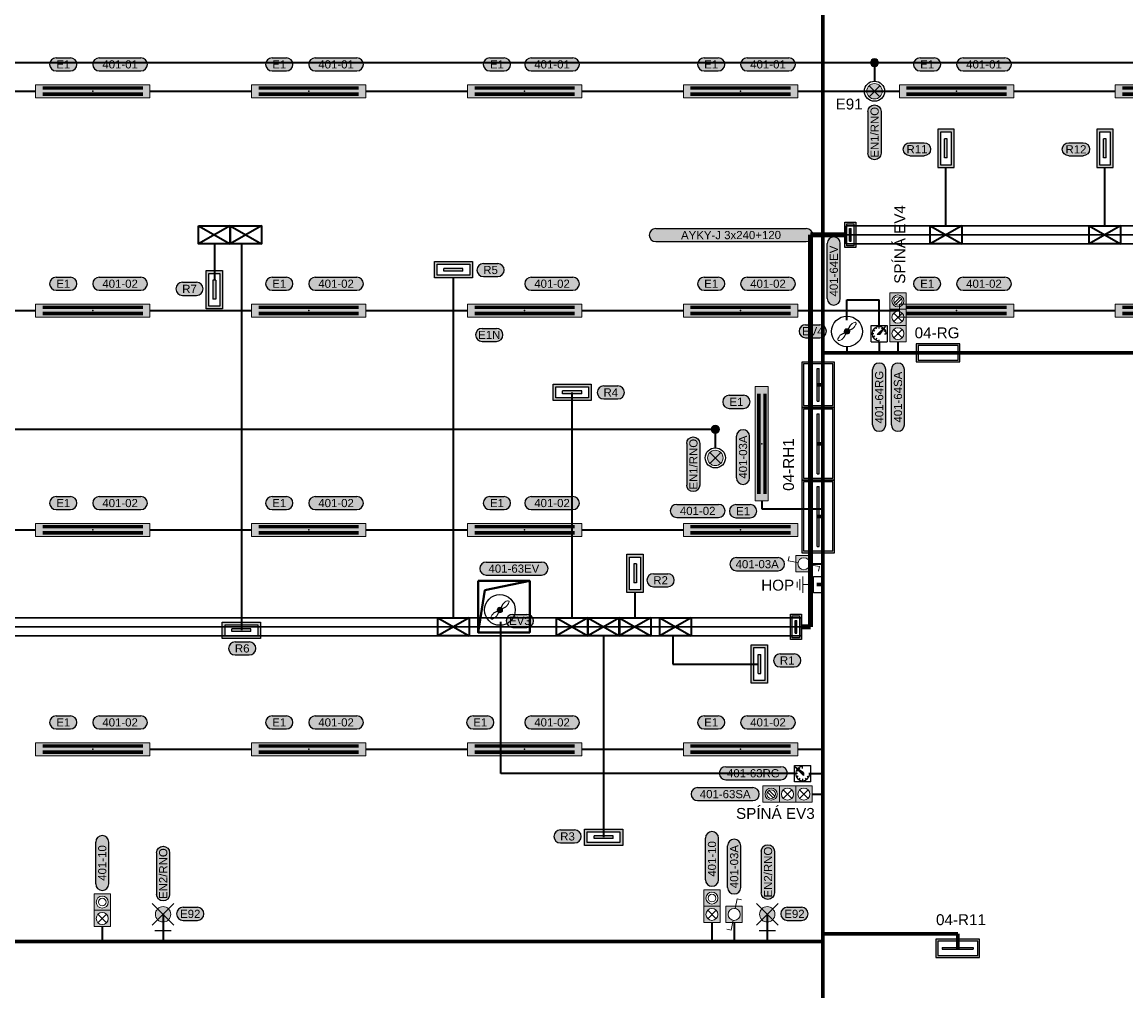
# Model space of a CAD drawing. Extents: x -10604 to 417874, y -84886 to -28187.
# Tile 14 of 32: x 45664 to 60854, y -67624 to -54293. Entities that reach past the tile are written whole.
import ezdxf
from ezdxf.enums import TextEntityAlignment as Align

# ---------------------------------------------------------------- set-up
doc = ezdxf.new("R2010")
doc.units = 0
doc.header["$MEASUREMENT"] = 0
doc.layers.get('0').update_dxf_attribs({"linetype": 'CONTINUOUS'})
for name, color, linetype in [('__Bílá', 7, 'CONTINUOUS'), ('__ELEKTRO PAVELKA', 4, 'CONTINUOUS'), ('__Zelená', 3, 'CONTINUOUS')]:
    doc.layers.add(name, color=color, linetype=linetype)
doc.layers.add('__matrice SUNWIN žlab 250na100', color=7, linetype='CONTINUOUS', lineweight=30, true_color=0x98cd98)
doc.layers.add('__Rudá tmavá', color=7, linetype='CONTINUOUS', true_color=0xdb0000)
doc.layers.add('__Temná modrá', color=7, linetype='CONTINUOUS', true_color=0x0000c7)
doc.layers.add('VZT', color=130, linetype='CONTINUOUS', lineweight=40)
doc.styles.add('Arial', font='arial.ttf')
doc.styles.add('GENERATED_STYLE_1', font='arial.ttf')

# ---------------------------------------------------------------- blocks, each defined once
blk = doc.blocks.new('Světlo 258')
h = blk.add_hatch(color=2)
h.dxf.hatch_style = 1
h.paths.add_polyline_path([(787.5, 90), (-787.5, 90), (-787.5, -90), (787.5, -90)])
at = {"color": 7}
for p, q in [((687.5, 57.5), (-687.5, 57.5)), ((687.5, 47.5), (-687.5, 47.5)), ((687.5, 37.5), (-687.5, 37.5)), ((687.5, 27.5), (-687.5, 27.5)), ((687.5, -27.5), (-687.5, -27.5)), ((687.5, -37.5), (-687.5, -37.5)), ((687.5, -47.5), (-687.5, -47.5)), ((687.5, -57.5), (-687.5, -57.5))]:
    blk.add_line(p, q, dxfattribs=at)
at = {"lineweight": 18}
blk.add_lwpolyline([(787.5, 90), (-787.5, 90), (-787.5, -90), (787.5, -90)], close=True, dxfattribs=at)
at = {"color": 7}
blk.add_point((0, 0), dxfattribs=at)
blk = doc.blocks.new('TEXT POPIS 025')
h = blk.add_hatch(color=21)
h.dxf.hatch_style = 2
edge = h.paths.add_edge_path()
edge.add_arc((654, 0), 600, 270, 450)
edge.add_line((654, 600), (-654, 600))
edge.add_arc((-654, 0), 600, 90, 270)
edge.add_line((-654, -600), (654, -600))
at = {"color": 7}
for p, q in [((-654, 600), (654, 600)), ((-654, -600), (654, -600))]:
    blk.add_line(p, q, dxfattribs=at)
at = {"color": 7, "ltscale": 4}
for centre, start, end in [((-654, 0), 90, 270), ((654, 0), 270, 90)]:
    blk.add_arc(centre, 600, start, end, dxfattribs=at)
at = {"color": 7, "linetype": 'Continuous', "style": 'GENERATED_STYLE_1'}
blk.add_attdef('TEXT', text='', height=750, dxfattribs=at).set_placement((0, 0), align=Align.MIDDLE)
blk = doc.blocks.new('tlasig')
for points in [[(-400, 75), (-400, 14), (-379, 10, -0.359824), (-325, 55, -1), (-325, -55, -0.470779), (-379, 10), (-400, 14), (-400, -75), (-250, -75), (-250, 75)], [(-250, 75), (-250, 14), (-229, 10, -0.359824), (-175, 55, -1), (-175, -55, -0.470779), (-229, 10), (-250, 14), (-250, -75), (-100, -75), (-100, 75)]]:
    blk.add_hatch(color=256).paths.add_polyline_path(points)
at = {"color": 7, "lineweight": 13}
for p, q in [((-400, -75), (-400, 75)), ((-400, 75), (-250, 75)), ((-250, -75), (-250, 75)), ((-250, -75), (-250, 75)), ((-250, 75), (-100, 75)), ((-100, -75), (-100, 75)), ((-250, -75), (-400, -75)), ((-100, -75), (-250, -75))]:
    blk.add_line(p, q, dxfattribs=at)
at = {"color": 7, "lineweight": 5}
for p, q in [((-214, 39), (-136, -39)), ((-214, -39), (-136, 39))]:
    blk.add_line(p, q, dxfattribs=at)
blk.add_line((0, 0), (-100, 0))
at = {"color": 7, "lineweight": 13}
for centre in [(-325, 0), (-175, 0)]:
    blk.add_circle(centre, 55, dxfattribs=at)
at = {"color": 7, "lineweight": 5}
blk.add_circle((-325, 0), 35, dxfattribs=at)
blk = doc.blocks.new('Nouzové světlo nástěnné')
at = {"ltscale": 2}
h = blk.add_hatch(color=30, dxfattribs=at)
h.dxf.hatch_style = 1
h.paths.add_polyline_path([(-141, 400, 0.198912), (-100, 300), (0, 400), (-100, 500, 0.198912)])
h.paths.add_polyline_path([(100, 500), (0, 400), (100, 300, 0.198912), (141, 400, 0.198912)])
h = blk.add_hatch(color=2, dxfattribs=at)
h.dxf.hatch_style = 1
h.paths.add_polyline_path([(100, 500, 0.414214), (-100, 500), (0, 400)])
h.paths.add_polyline_path([(0, 400), (-100, 300, 0.198912), (0, 259)])
h.paths.add_polyline_path([(100, 300), (0, 400), (0, 259, 0.198912)])
for p, q in [((-200, 600), (200, 200)), ((-200, 200), (200, 600)), ((0, 0), (0, 400)), ((-150, 100), (150, 100))]:
    blk.add_line(p, q)
at = {"color": 7, "lineweight": 13}
blk.add_circle((0, 400), 141, dxfattribs=at)
blk = doc.blocks.new('3TLTT')
h = blk.add_hatch(color=256)
h.paths.add_polyline_path([(75, 550), (-75, 550), (-75, 400), (75, 400)])
h.paths.add_polyline_path([(-55, 475, -1), (55, 475, -1)], flags=16)
h = blk.add_hatch(color=256)
h.paths.add_polyline_path([(75, 400), (-75, 400), (-75, 250), (75, 250)])
h.paths.add_polyline_path([(55, 325, -1), (-55, 325, -1)], flags=16)
h = blk.add_hatch(color=256)
h.paths.add_polyline_path([(75, 250), (-75, 250), (-75, 100), (75, 100)])
h.paths.add_polyline_path([(-55, 175, -1), (55, 175, -1)], flags=16)
at = {"color": 7, "lineweight": 13}
for p, q in [((-75, 550), (75, 550)), ((-75, 400), (-75, 550)), ((75, 550), (75, 400)), ((-75, 400), (75, 400)), ((-75, 400), (75, 400)), ((-75, 250), (-75, 400)), ((75, 400), (75, 250)), ((-75, 100), (-75, 250)), ((-75, 250), (75, 250)), ((75, 250), (75, 100)), ((-75, 100), (75, 100))]:
    blk.add_line(p, q, dxfattribs=at)
at = {"color": 7, "lineweight": 5}
for p, q in [((19, 509), (-34, 456)), ((34, 494), (-19, 441)), ((39, 364), (-39, 286)), ((-39, 364), (39, 286)), ((39, 214), (-39, 136)), ((-39, 214), (39, 136))]:
    blk.add_line(p, q, dxfattribs=at)
blk.add_line((0, 0), (0, 100))
at = {"color": 7, "lineweight": 13}
for centre in [(0, 475), (0, 325), (0, 175)]:
    blk.add_circle(centre, 55, dxfattribs=at)
at = {"color": 7, "lineweight": 5}
blk.add_circle((0, 475), 38.9, dxfattribs=at)
blk = doc.blocks.new('Rozváděč 600x400')
h = blk.add_hatch(color=256)
h.dxf.hatch_style = 1
h.paths.add_polyline_path([(-225, -212.5), (-225, -237.5), (225, -237.5), (225, -212.5)], flags=0)
h.paths.add_polyline_path([(-312.5, 0), (-312.5, -450), (312.5, -450), (312.5, 0)])
h.paths.add_polyline_path([(287.5, -25), (287.5, -425), (-287.5, -425), (-287.5, -25)], flags=16)
h = blk.add_hatch(color=256)
h.dxf.hatch_style = 1
h.paths.add_polyline_path([(-225, -212.5), (-225, -237.5), (225, -237.5), (225, -212.5)])
at = {"color": 7}
for p, q in [((-225, -212.5), (225, -212.5)), ((-225, -212.5), (-225, -237.5)), ((-225, -237.5), (225, -237.5)), ((225, -212.5), (225, -237.5))]:
    blk.add_line(p, q, dxfattribs=at)
for points in [[(-312.5, -450), (312.5, -450), (312.5, 0), (-312.5, 0)], [(-287.5, -425), (287.5, -425), (287.5, -25), (-287.5, -25)]]:
    blk.add_lwpolyline(points, close=True, dxfattribs=at)
at = {"layer": '__Rudá tmavá'}
blk.add_line((-312.5, -250), (-312.5, -450), dxfattribs=at)
blk = doc.blocks.new('R1000x400')
h = blk.add_hatch(color=256)
h.dxf.hatch_style = 1
h.paths.add_polyline_path([(-412.5, 237.5), (-412.5, 212.5), (412.5, 212.5), (412.5, 237.5)], flags=0)
h.paths.add_polyline_path([(-500, 450), (-500, 0), (500, 0), (500, 450)])
h.paths.add_polyline_path([(475, 425), (475, 25), (-475, 25), (-475, 425)], flags=16)
h.paths.add_polyline_path([(412.5, 237.5), (412.5, 212.5), (-412.5, 212.5), (-412.5, 237.5)], flags=0)
h = blk.add_hatch(color=256)
h.dxf.hatch_style = 1
h.paths.add_polyline_path([(-412.5, 237.5), (-412.5, 212.5), (412.5, 212.5), (412.5, 237.5)])
at = {"color": 7}
for p, q in [((-412.5, 237.5), (412.5, 237.5)), ((-412.5, 237.5), (-412.5, 212.5)), ((-412.5, 212.5), (412.5, 212.5)), ((412.5, 237.5), (412.5, 212.5))]:
    blk.add_line(p, q, dxfattribs=at)
for points in [[(-500, 0), (500, 0), (500, 450), (-500, 450)], [(-475, 25), (475, 25), (475, 425), (-475, 425)]]:
    blk.add_lwpolyline(points, close=True, dxfattribs=at)
at = {"layer": '__Rudá tmavá'}
blk.add_line((-500, 200), (-500, 0), dxfattribs=at)
blk = doc.blocks.new('D101')
at = {"color": 7, "lineweight": 13}
for p, q in [((0, -75), (0, -175)), ((75, -175), (-75, -175)), ((50, -200), (-50, -200)), ((25, -225), (-25, -225))]:
    blk.add_line(p, q, dxfattribs=at)
blk.add_lwpolyline([(75, 0), (75, -75), (-75, -75), (-75, 0)], close=True)
blk = doc.blocks.new('T101')
at = {"lineweight": 0}
blk.add_hatch(color=7, dxfattribs=at).paths.add_polyline_path([(25, 0, 1), (-25, 0, 1)])
at = {"color": 7}
for p, q in [((28, 54), (0, 0)), ((0, 0), (54, 28)), ((-54, -28), (0, 0)), ((0, 0), (-28, -54))]:
    blk.add_line(p, q, dxfattribs=at)
blk.add_circle((0, 0), 141)
at = {"color": 7, "lineweight": 0}
blk.add_circle((0, 0), 25, dxfattribs=at)
at = {"color": 7, "lineweight": 13, "extrusion": (0, 0, -1)}
blk.add_ellipse((46, 46), major_axis=(35.7, 35.7), ratio=0.371134, start_param=4.568335, end_param=7.998035, dxfattribs=at)
at = {"color": 7, "lineweight": 13}
blk.add_ellipse((-46, -46), major_axis=(-35.7, -35.7), ratio=0.371134, start_param=4.568335, end_param=7.998035, dxfattribs=at)
blk = doc.blocks.new('PS4')
at = {"layer": '__Bílá', "lineweight": 35}
for p, q in [((0, 0), (433, -250)), ((433, 0), (0, -250))]:
    blk.add_line(p, q, dxfattribs=at)
blk.add_lwpolyline([(0, 0), (433, 0), (433, -250), (0, -250)], close=True, dxfattribs=at)
blk = doc.blocks.new('Skříň šíře 350')
h = blk.add_hatch(color=256)
h.dxf.hatch_style = 1
h.paths.add_polyline_path([(175, 75), (-175, 75), (-175, -75), (175, -75)])
h.paths.add_polyline_path([(150, -50), (-150, -50), (-150, 50), (150, 50)], flags=16)
h.paths.add_polyline_path([(87.5, 12.5), (87.5, -12.5), (-87.5, -12.5), (-87.5, 12.5)], flags=0)
h = blk.add_hatch(color=256)
h.dxf.hatch_style = 1
h.paths.add_polyline_path([(-87.5, 12.5), (-87.5, -12.5), (87.5, -12.5), (87.5, 12.5)])
at = {"color": 7}
for p, q in [((-87.5, 12.5), (87.5, 12.5)), ((-87.5, 12.5), (-87.5, -12.5)), ((87.5, 12.5), (87.5, -12.5)), ((-87.5, -12.5), (87.5, -12.5))]:
    blk.add_line(p, q, dxfattribs=at)
for points in [[(-175, 75), (175, 75), (175, -75), (-175, -75)], [(-150, 50), (150, 50), (150, -50), (-150, -50)]]:
    blk.add_lwpolyline(points, close=True, dxfattribs=at)
blk = doc.blocks.new('Text žlutý 21')
at = {"true_color": 0xffff33}
h = blk.add_hatch(color=2, dxfattribs=at)
h.dxf.hatch_style = 2
h.paths.add_polyline_path([(-191, 60, 1), (-191, -60), (191, -60, 1), (191, 60)])
at = {"color": 7}
for p, q in [((-191, 60), (191, 60)), ((-191, -60), (191, -60))]:
    blk.add_line(p, q, dxfattribs=at)
at = {"color": 7, "ltscale": 4}
for centre, start, end in [((-191, 0), 90, 270), ((191, 0), 270, 90)]:
    blk.add_arc(centre, 60, start, end, dxfattribs=at)
at = {"color": 7, "linetype": 'Continuous', "style": 'GENERATED_STYLE_1'}
blk.add_attdef('TEXT', text='', height=75, dxfattribs=at).set_placement((0, 0), align=Align.MIDDLE)
blk = doc.blocks.new('C105')
blk.add_hatch(color=256).paths.add_polyline_path([(75, 250), (14, 250), (10, 229, -0.359824), (55, 175, -1), (-55, 175, -0.470779), (10, 229), (14, 250), (-75, 250), (-75, 100), (75, 100)])
at = {"color": 7, "lineweight": 13}
for p, q in [((10, 229), (27, 318)), ((10, 229), (27, 318)), ((27, 318), (67, 310)), ((27, 318), (67, 310)), ((-75, 250), (75, 250)), ((-75, 100), (-75, 250)), ((-75, 250), (75, 250)), ((-75, 100), (-75, 250)), ((75, 250), (75, 100)), ((75, 250), (75, 100)), ((-10, 121), (-27, 32)), ((-75, 100), (75, 100)), ((-75, 100), (75, 100)), ((-27, 32), (-67, 40))]:
    blk.add_line(p, q, dxfattribs=at)
blk.add_line((0, 0), (0, 100))
blk.add_line((0, 0), (0, 100))
blk.add_circle((0, 175), 55, dxfattribs=at)
blk.add_circle((0, 175), 55, dxfattribs=at)
blk = doc.blocks.new('A119N')
at = {"lineweight": 35}
h = blk.add_hatch(color=7, dxfattribs=at)
h.dxf.hatch_style = 1
h.paths.add_polyline_path([(69, 333, 0.01756), (63, 337), (-28, 251), (11, 251)])
h.paths.add_polyline_path([(8, 262, -1), (-8, 262, -1)], flags=16)
h.paths.add_polyline_path([(89, 362), (63, 337, -0.01756), (69, 333)])
for p, q in [((-112, 375), (112, 375)), ((-112, 150), (-112, 375)), ((112, 375), (112, 150)), ((-112, 150), (112, 150)), ((0, 0), (0, 150))]:
    blk.add_line(p, q)
at = {"color": 7}
for p, q in [((-62, 299), (-85, 312)), ((-35, 325), (-48, 348)), ((89, 362), (-28, 251)), ((0, 334), (0, 361)), ((11, 251), (89, 362)), ((35, 325), (48, 348)), ((62, 299), (85, 312)), ((-72, 262), (-98, 262)), ((-72, 262), (-98, 262)), ((-62, 226), (-85, 213)), ((-35, 200), (-48, 177)), ((11, 251), (-28, 251)), ((0, 164), (0, 178)), ((72, 262), (98, 262))]:
    blk.add_line(p, q, dxfattribs=at)
blk.add_circle((0, 262), 7.84, dxfattribs=at)
blk.add_arc((0, 262), 98.2, 0, 270, dxfattribs=at)
blk = doc.blocks.new('TEXT_POPIS_060')
h = blk.add_hatch(color=21)
h.dxf.hatch_style = 2
h.paths.add_polyline_path([(-253, 60, 1), (-253, -60), (253, -60, 1), (253, 60)])
at = {"color": 7}
for p, q in [((-253, 60), (253, 60)), ((-253, -60), (253, -60))]:
    blk.add_line(p, q, dxfattribs=at)
at = {"color": 7, "ltscale": 4}
for centre, start, end in [((-253, 0), 90, 270), ((253, 0), 270, 90)]:
    blk.add_arc(centre, 60, start, end, dxfattribs=at)
at = {"color": 7, "linetype": 'Continuous', "style": 'GENERATED_STYLE_1'}
blk.add_attdef('TEXT', text='', height=75, dxfattribs=at).set_placement((0, 0), align=Align.MIDDLE)
blk = doc.blocks.new('Nouzové svítidlo stropní 102')
at = {"ltscale": 2}
h = blk.add_hatch(color=30, dxfattribs=at)
h.dxf.hatch_style = 1
h.paths.add_polyline_path([(-50, -50), (0, 0), (-50, 50, 0.198912), (-71, 0, 0.198912)])
h.paths.add_polyline_path([(50, 50), (0, 0), (50, -50, 0.198912), (71, 0, 0.198912)])
h = blk.add_hatch(color=2, dxfattribs=at)
h.dxf.hatch_style = 1
h.paths.add_polyline_path([(-50, 50), (0, 0), (50, 50, 0.414214)])
h.paths.add_polyline_path([(-50, -50, 0.414214), (50, -50), (0, 0)])
at = {"color": 7, "lineweight": 13}
for p, q in [((50, 50), (-50, -50)), ((50, -50), (-50, 50))]:
    blk.add_line(p, q, dxfattribs=at)
blk.add_circle((0, 0), 92.4)
blk.add_circle((0, 0), 70.7, dxfattribs=at)
blk = doc.blocks.new('vývod světlo 2')
at = {"true_color": 0xffff33}
h = blk.add_hatch(color=2, dxfattribs=at)
h.dxf.hatch_style = 2
h.paths.add_polyline_path([(-191, 60, 1), (-191, -60), (191, -60, 1), (191, 60)])
at = {"color": 7}
for p, q in [((-191, 60), (191, 60)), ((-191, -60), (191, -60))]:
    blk.add_line(p, q, dxfattribs=at)
at = {"color": 7, "ltscale": 4}
for centre, start, end in [((-191, 0), 90, 270), ((191, 0), 270, 90)]:
    blk.add_arc(centre, 60, start, end, dxfattribs=at)
at = {"color": 7, "linetype": 'Continuous', "style": 'GENERATED_STYLE_1'}
blk.add_attdef('TEXT', text='', height=75, dxfattribs=at).set_placement((0, 0), align=Align.MIDDLE)
blk = doc.blocks.new('SPOJ101')
at = {"const_width": 37.5}
blk.add_lwpolyline([(0, -18.75, -1), (0, 18.75, -1)], format="xyb", close=True, dxfattribs=at)
at = {"color": 7, "lineweight": 13}
blk.add_circle((0, 0), 37.5, dxfattribs=at)
blk = doc.blocks.new('Rozváděč 600 x 250')
h = blk.add_hatch(color=256)
h.dxf.hatch_style = 1
h.paths.add_polyline_path([(212.5, -12.5), (212.5, 12.5), (-212.5, 12.5), (-212.5, -12.5)], flags=0)
h.paths.add_polyline_path([(-300, 125), (-300, -125), (300, -125), (300, 125)])
h.paths.add_polyline_path([(275, 100), (275, -100), (-275, -100), (-275, 100)], flags=16)
h.paths.add_polyline_path([(212.5, 12.5), (212.5, -12.5), (-212.5, -12.5), (-212.5, 12.5)], flags=0)
h = blk.add_hatch(color=256)
h.dxf.hatch_style = 1
h.paths.add_polyline_path([(-212.5, 12.5), (-212.5, -12.5), (212.5, -12.5), (212.5, 12.5)])
at = {"color": 7}
for p, q in [((-212.5, 12.5), (212.5, 12.5)), ((-212.5, 12.5), (-212.5, -12.5)), ((212.5, 12.5), (212.5, -12.5)), ((-212.5, -12.5), (212.5, -12.5))]:
    blk.add_line(p, q, dxfattribs=at)
for points in [[(-300, -125), (300, -125), (300, 125), (-300, 125)], [(-275, -100), (275, -100), (275, 100), (-275, 100)]]:
    blk.add_lwpolyline(points, close=True, dxfattribs=at)
blk = doc.blocks.new('TEXT POPIS 150')
h = blk.add_hatch(color=21)
h.dxf.hatch_style = 2
h.paths.add_polyline_path([(6908, 600), (-6908, 600, 1), (-6908, -600), (6908, -600, 1)])
at = {"color": 7}
for p, q in [((-6908, 600), (6908, 600)), ((-6908, -600), (6908, -600))]:
    blk.add_line(p, q, dxfattribs=at)
for centre, start, end in [((-6908, 0), 90, 270), ((6908, 0), 270, 90)]:
    blk.add_arc(centre, 600, start, end, dxfattribs=at)
at = {"color": 7, "linetype": 'Continuous', "style": 'GENERATED_STYLE_1'}
blk.add_attdef('TEXT', text='', height=750, dxfattribs=at).set_placement((0, 0), align=Align.MIDDLE)

msp = doc.modelspace()

# ---------------------------------------------------------------- linework, layer by layer
at = {"layer": '__matrice SUNWIN žlab 250na100'}
for p, q in [((57003, -57095), (57003, -57220)), ((57003, -57095), (71599, -57095)), ((57003, -57345), (57003, -57220)), ((57003, -57220), (71599, -57220)), ((57003, -57345), (71599, -57345)), ((30979, -62490), (56388, -62490)), ((56388, -62490), (56388, -62615)), ((30979, -62615), (56388, -62615)), ((56388, -62740), (56388, -62615)), ((30979, -62740), (56388, -62740))]:
    msp.add_line(p, q, dxfattribs=at)
at = {"layer": '__matrice SUNWIN žlab 250na100', "color": 253, "lineweight": 100, "true_color": 0x98cd98}
msp.add_line((56388, -62615), (56514, -62615), dxfattribs=at)
at = {"layer": '__Rudá tmavá', "lineweight": 35}
for p, q in [((58377, -57095), (58377, -56293)), ((60565, -57095), (60565, -56293)), ((48310, -57345), (48310, -57845)), ((48682, -57345), (48682, -62661)), ((51600, -62490), (51600, -57813)), ((57016, -58762), (57016, -58843)), ((53234, -62490), (53234, -59388)), ((54100, -62490), (54100, -62141)), ((53667, -62740), (53667, -65509)), ((54617, -62740), (54617, -63126)), ((54617, -63126), (55793, -63126))]:
    msp.add_line(p, q, dxfattribs=at)
at = {"layer": '__Rudá tmavá', "color": 253, "lineweight": 100, "true_color": 0x98cd98}
for p, q in [((57003, -57220), (56514, -57220)), ((56514, -57220), (56514, -62615))]:
    msp.add_line(p, q, dxfattribs=at)
at = {"layer": '__Temná modrá', "lineweight": 70}
for p, q in [((56685, -74275), (56685, -48099)), ((56685, -58843), (81769, -58843)), ((56607, -59283), (56685, -59283)), ((56607, -60095), (56685, -60095)), ((56607, -61095), (56685, -61095)), ((56603, -62034), (56685, -62034)), ((58540, -66837), (56685, -66837)), ((58540, -67039), (58540, -66837)), ((45179, -66945), (56689, -66945))]:
    msp.add_line(p, q, dxfattribs=at)
at = {"layer": '__Temná modrá', "lineweight": 35}
for p, q in [((44452, -55245), (45849, -55245)), ((47424, -55245), (48821, -55245)), ((50396, -55245), (51793, -55245)), ((53368, -55245), (54765, -55245)), ((56340, -55245), (57737, -55245)), ((59312, -55245), (60709, -55245)), ((57016, -58395), (57016, -58115)), ((57016, -58115), (57459, -58115)), ((57459, -58468), (57459, -58115)), ((44452, -58263), (45849, -58263)), ((47424, -58263), (48821, -58263)), ((50396, -58263), (51793, -58263)), ((53368, -58263), (54765, -58263)), ((56340, -58263), (57737, -58263)), ((59312, -58263), (60709, -58263)), ((57459, -58693), (57459, -58843)), ((57717, -58693), (57717, -58843)), ((55843, -60883), (55843, -60990)), ((55843, -60990), (56685, -60990)), ((44452, -61281), (45849, -61281)), ((47424, -61281), (48821, -61281)), ((50396, -61281), (51793, -61281)), ((53368, -61281), (54765, -61281)), ((56535, -61746), (56685, -61746)), ((52250, -64634), (52250, -62544)), ((47424, -64299), (48821, -64299)), ((50396, -64299), (51793, -64299)), ((53368, -64299), (54765, -64299)), ((56340, -64299), (56689, -64299)), ((56292, -64634), (52250, -64634)), ((56517, -64634), (56685, -64634)), ((56535, -64916), (56685, -64916)), ((47604, -66570), (47604, -66945)), ((55158, -66684), (55158, -66945)), ((55463, -66684), (55463, -66945)), ((55919, -66570), (55919, -66945)), ((46767, -66740), (46767, -66945))]:
    msp.add_line(p, q, dxfattribs=at)
at = {"layer": '__Zelená', "lineweight": 35}
for p, q in [((83481, -54852), (30369, -54852)), ((57394, -54852), (57394, -55107)), ((55204, -59897), (30369, -59897)), ((55204, -59897), (55204, -60152))]:
    msp.add_line(p, q, dxfattribs=at)
at = {"layer": 'VZT', "ltscale": 400}
for p, q in [((51940, -62692), (52031, -62112)), ((52031, -62112), (52650, -61982))]:
    msp.add_line(p, q, dxfattribs=at)
msp.add_lwpolyline([(51940, -61982), (52650, -61982), (52650, -62692), (51940, -62692)], close=True, dxfattribs=at)

# ---------------------------------------------------------------- block references
at = {"ltscale": 4, "xscale": 0.15, "yscale": 0.15, "zscale": 0.15}
for p, values in [((46231, -54875), {'TEXT': 'E1'}), ((49203, -54875), {'TEXT': 'E1'}), ((52199, -54875), {'TEXT': 'E1'}), ((55147, -54875), {'TEXT': 'E1'}), ((58119, -54875), {'TEXT': 'E1'}), ((52111, -57705), {'TEXT': 'R5'}), ((46231, -57893), {'TEXT': 'E1'}), ((47968, -57964), {'TEXT': 'R7'}), ((49203, -57893), {'TEXT': 'E1'}), ((55147, -57893), {'TEXT': 'E1'}), ((58119, -57893), {'TEXT': 'E1'}), ((56545, -58547), {'TEXT': 'EV4'}), ((52093, -58598), {'TEXT': 'E1N'}), ((53766, -59389), {'TEXT': 'R4'}), ((55494, -59519), {'TEXT': 'E1'}), ((46231, -60911), {'TEXT': 'E1'}), ((49203, -60911), {'TEXT': 'E1'}), ((52199, -60911), {'TEXT': 'E1'}), ((55586, -61023), {'TEXT': 'E1'}), ((54451, -61973), {'TEXT': 'R2'}), ((52514, -62533), {'TEXT': 'EV3'}), ((48693, -62911), {'TEXT': 'R6'}), ((56193, -63077), {'TEXT': 'R1'}), ((46231, -63929), {'TEXT': 'E1'}), ((49203, -63929), {'TEXT': 'E1'}), ((51969, -63929), {'TEXT': 'E1'}), ((55147, -63929), {'TEXT': 'E1'}), ((53170, -65498), {'TEXT': 'R3'}), ((47978, -66564), {'TEXT': 'E92'}), ((56293, -66564), {'TEXT': 'E92'})]:
    msp.add_blockref('TEXT POPIS 025', p, dxfattribs=at).add_auto_attribs(values)
at = {"lineweight": 0}
ref = msp.add_blockref('vývod světlo 2', (57394, -55810), dxfattribs=dict(at, xscale=-1.5, yscale=1.5, zscale=1.5, rotation=90))
ref.add_attrib('TEXT', 'EN1/RNO', dxfattribs={"color": 7, "linetype": 'Continuous', "height": 112.5, "rotation": 90, "style": 'GENERATED_STYLE_1'}).set_placement((57394, -55810), align=Align.MIDDLE)
at = {"ltscale": 4}
ref = msp.add_blockref('TEXT POPIS 025', (57979, -56043), dxfattribs=dict(at, xscale=-0.15, yscale=0.15, zscale=0.15, rotation=180))
ref.add_attrib('TEXT', 'R11', dxfattribs={"color": 7, "linetype": 'Continuous', "height": 112.5, "style": 'GENERATED_STYLE_1'}).set_placement((57979, -56043), align=Align.MIDDLE)
ref = msp.add_blockref('TEXT POPIS 025', (60167, -56043), dxfattribs=dict(at, xscale=-0.15, yscale=0.15, zscale=0.15, rotation=180))
ref.add_attrib('TEXT', 'R12', dxfattribs={"color": 7, "linetype": 'Continuous', "height": 112.5, "style": 'GENERATED_STYLE_1'}).set_placement((60167, -56043), align=Align.MIDDLE)
ref = msp.add_blockref('TEXT POPIS 150', (55420, -57224), dxfattribs=dict(xscale=0.15, yscale=0.15, zscale=0.15))
ref.add_attrib('TEXT', 'AYKY-J 3x240+120', dxfattribs={"color": 7, "linetype": 'Continuous', "height": 112.5, "rotation": 0.1156, "style": 'GENERATED_STYLE_1'}).set_placement((55420, -57224), align=Align.MIDDLE)
at = {"lineweight": 0}
ref = msp.add_blockref('vývod světlo 2', (54900, -60377), dxfattribs=dict(at, xscale=-1.5, yscale=1.5, zscale=1.5, rotation=90))
ref.add_attrib('TEXT', 'EN1/RNO', dxfattribs={"color": 7, "linetype": 'Continuous', "height": 112.5, "rotation": 90, "style": 'GENERATED_STYLE_1'}).set_placement((54900, -60377), align=Align.MIDDLE)
ref = msp.add_blockref('vývod světlo 2', (55927, -65989), dxfattribs=dict(at, xscale=-1.5, yscale=1.5, zscale=1.5, rotation=90))
ref.add_attrib('TEXT', 'EN2/RNO', dxfattribs={"color": 7, "linetype": 'Continuous', "height": 112.5, "rotation": 90, "style": 'GENERATED_STYLE_1'}).set_placement((55927, -65989), align=Align.MIDDLE)
ref = msp.add_blockref('vývod světlo 2', (47604, -66010), dxfattribs=dict(at, xscale=-1.5, yscale=1.5, zscale=1.5, rotation=90))
ref.add_attrib('TEXT', 'EN2/RNO', dxfattribs={"color": 7, "linetype": 'Continuous', "height": 112.5, "rotation": 90, "style": 'GENERATED_STYLE_1'}).set_placement((47604, -66010), align=Align.MIDDLE)
at = {"layer": '__ELEKTRO PAVELKA', "color": 7, "lineweight": 0, "xscale": 1.5, "yscale": 1.5, "zscale": 1.5, "rotation": 90}
for p, values in [((56834, -57719), {'TEXT': '401-64EV'}), ((57459, -59454), {'TEXT': '401-64RG'}), ((57717, -59454), {'TEXT': '401-64SA'})]:
    msp.add_blockref('TEXT_POPIS_060', p, dxfattribs=at).add_auto_attribs(values)
at = {"layer": '__ELEKTRO PAVELKA', "color": 7, "lineweight": 0, "xscale": 1.5, "yscale": 1.5, "zscale": 1.5}
for p, values in [((52432, -61813), {'TEXT': '401-63EV'}), ((55727, -64629), {'TEXT': '401-63RG'}), ((55340, -64916), {'TEXT': '401-63SA'})]:
    msp.add_blockref('TEXT_POPIS_060', p, dxfattribs=at).add_auto_attribs(values)
at = {"layer": '__Rudá tmavá', "xscale": 1.5, "yscale": 1.5, "zscale": 1.5}
for p, values in [((47013, -54875), {'TEXT': '401-01'}), ((49985, -54875), {'TEXT': '401-01'}), ((52957, -54875), {'TEXT': '401-01'}), ((55929, -54875), {'TEXT': '401-01'}), ((58901, -54875), {'TEXT': '401-01'}), ((47013, -57893), {'TEXT': '401-02'}), ((49985, -57893), {'TEXT': '401-02'}), ((52957, -57893), {'TEXT': '401-02'}), ((55929, -57893), {'TEXT': '401-02'}), ((58901, -57893), {'TEXT': '401-02'}), ((47013, -60911), {'TEXT': '401-02'}), ((49985, -60911), {'TEXT': '401-02'}), ((52957, -60911), {'TEXT': '401-02'}), ((54961, -61019), {'TEXT': '401-02'}), ((55780, -61752), {'TEXT': '401-03A'}), ((47013, -63929), {'TEXT': '401-02'}), ((49985, -63929), {'TEXT': '401-02'}), ((52957, -63929), {'TEXT': '401-02'}), ((55929, -63929), {'TEXT': '401-02'})]:
    msp.add_blockref('Text žlutý 21', p, dxfattribs=at).add_auto_attribs(values)
at = {"layer": '__Rudá tmavá', "yscale": 1.5, "zscale": 1.5}
for name, p, xscale, rotation in [('Skříň šíře 350', (58377, -56031), -1.5, 270.0000000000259), ('Skříň šíře 350', (60565, -56031), -1.5, 270.0000000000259), ('Skříň šíře 350', (48310, -57976), 1.5, 270), ('Skříň šíře 350', (51600, -57701), 1.5, 180), ('Skříň šíře 350', (53234, -59388), 1.5, 180), ('Skříň šíře 350', (54100, -61879), 1.5, 270), ('D101', (56669, -62034), 1.5, 270), ('Skříň šíře 350', (48682, -62661), 1.5, 180), ('Skříň šíře 350', (55811, -63126), 1.5, 90), ('3TLTT', (56685, -64916), 1.5, 90), ('Skříň šíře 350', (53667, -65509), 1.5, 180)]:
    msp.add_blockref(name, p, dxfattribs=dict(at, xscale=xscale, rotation=rotation))
at = {"layer": '__Rudá tmavá', "lineweight": 35}
for p in [(48093, -57095), (48526, -57095), (58161, -57095), (60349, -57095), (51384, -62490), (53018, -62490), (53451, -62490), (53883, -62490), (54439, -62490)]:
    msp.add_blockref('PS4', p, dxfattribs=at)
at = {"layer": '__Rudá tmavá', "rotation": 90}
for name, p in [('Skříň šíře 350', (57062, -57220)), ('Rozváděč 600x400', (56394, -59283)), ('R1000x400', (56844, -60095)), ('R1000x400', (56844, -61095)), ('Skříň šíře 350', (56313, -62615))]:
    msp.add_blockref(name, p, dxfattribs=at)
at = {"layer": '__Rudá tmavá', "xscale": 1.5, "yscale": 1.5, "zscale": 1.5}
for name, p in [('3TLTT', (57717, -58843)), ('T101', (57016, -58550)), ('T101', (52239, -62382))]:
    msp.add_blockref(name, p, dxfattribs=at)
at = {"layer": '__Rudá tmavá', "lineweight": 70}
msp.add_blockref('A119N', (57459, -58843), dxfattribs=at)
at = {"layer": '__Rudá tmavá'}
for p in [(58269, -58845), (58540, -67039)]:
    msp.add_blockref('Rozváděč 600 x 250', p, dxfattribs=at)
at = {"layer": '__Rudá tmavá', "xscale": 1.5, "yscale": 1.5, "zscale": 1.5, "rotation": 90}
for p, values in [((55585, -60279), {'TEXT': '401-03A'}), ((55158, -65808), {'TEXT': '401-10'}), ((46767, -65864), {'TEXT': '401-10'}), ((55463, -65914), {'TEXT': '401-03A'})]:
    msp.add_blockref('Text žlutý 21', p, dxfattribs=at).add_auto_attribs(values)
at = {"layer": '__Rudá tmavá', "lineweight": 70, "rotation": 89.99999999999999}
msp.add_blockref('A119N', (56667, -64634), dxfattribs=at)
at = {"layer": '__Temná modrá', "lineweight": 0, "xscale": 1.5, "yscale": 1.5, "zscale": 1.5}
for p in [(57394, -55245), (55204, -60290)]:
    msp.add_blockref('Nouzové svítidlo stropní 102', p, dxfattribs=at)
at = {"layer": '__Temná modrá'}
for p in [(46636, -55245), (49608, -55245), (52580, -55245), (55552, -55245), (58524, -55245), (61496, -55245)]:
    msp.add_blockref('Světlo 258', p, dxfattribs=at)
at = {"layer": '__Temná modrá', "xscale": -1}
for p, rotation in [((46636, -58263), 180), ((49608, -58263), 180), ((52580, -58263), 180), ((55552, -58263), 180), ((58524, -58263), 180), ((61496, -58263), 180), ((55843, -60095), 270), ((46636, -61281), 180), ((49608, -61281), 180), ((52580, -61281), 180), ((55552, -61281), 180), ((46636, -64299), 180), ((49608, -64299), 180), ((52580, -64299), 180), ((55552, -64299), 180)]:
    msp.add_blockref('Světlo 258', p, dxfattribs=dict(at, rotation=rotation))
at = {"layer": '__Temná modrá', "xscale": 0.75, "yscale": 0.75, "zscale": 0.75}
for p in [(47604, -66870), (55919, -66870)]:
    msp.add_blockref('Nouzové světlo nástěnné', p, dxfattribs=at)
at = {"layer": '__Zelená', "yscale": 1.5, "zscale": 1.5}
for name, p, xscale, rotation in [('SPOJ101', (57394, -54852), -1.5, 180), ('SPOJ101', (55204, -59897), -1.5, 180), ('C105', (56685, -61746), 1.5, 90), ('tlasig', (46767, -66890), 1.5, 269.9999999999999), ('tlasig', (55158, -66834), 1.5, 269.9999999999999)]:
    msp.add_blockref(name, p, dxfattribs=dict(at, xscale=xscale, rotation=rotation))
at = {"layer": '__Zelená', "xscale": 1.5, "yscale": 1.5, "zscale": 1.5}
msp.add_blockref('C105', (55463, -66834), dxfattribs=at)

# ---------------------------------------------------------------- texts
at = {"layer": '__Rudá tmavá', "style": 'Arial'}
for s, p in [('SPÍNÁ EV4', (57817, -57894)), ('04-RH1', (56286, -60743))]:
    msp.add_text(s, height=150, rotation=90, dxfattribs=at).set_placement(p)
for s, p in [('04-RG', (57947, -58644)), ('HOP', (55835, -62116)), ('SPÍNÁ EV3', (55489, -65257)), ('04-R11', (58241, -66719))]:
    msp.add_text(s, height=150, dxfattribs=at).set_placement(p)
at = {"layer": '__Temná modrá', "lineweight": 0, "style": 'Arial'}
msp.add_text('E91', height=150, dxfattribs=at).set_placement((56859, -55496))

doc.saveas('drawing.dxf')
